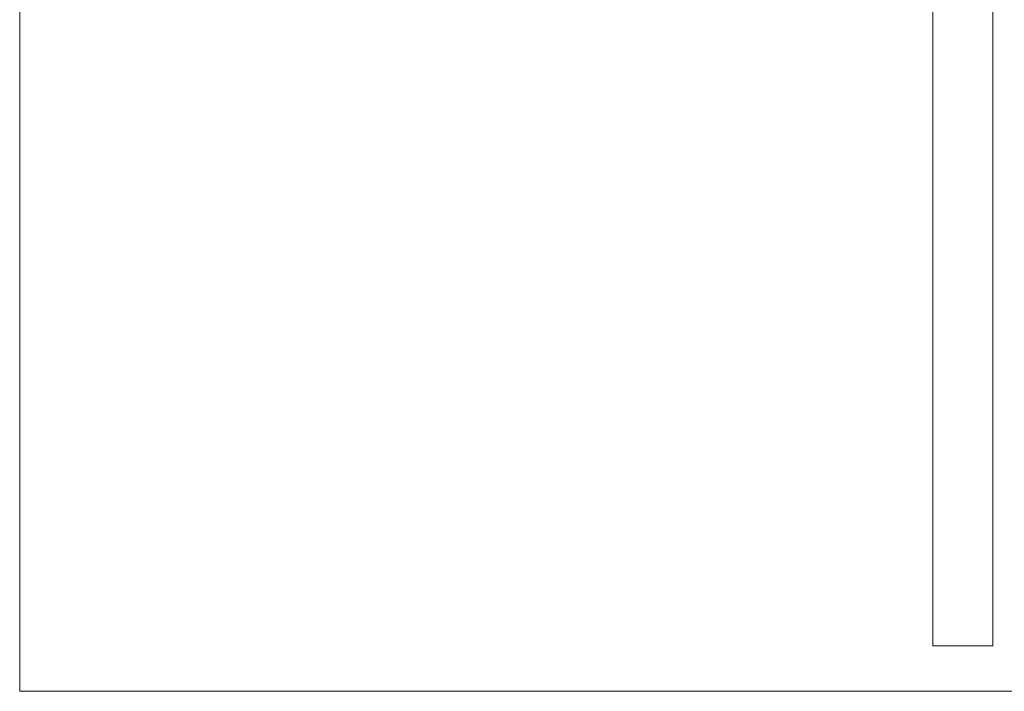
# Model space of a CAD drawing. Extents: x -720 to 300, y 62 to 1162.
# Tile 185 of 256: x 124 to 165, y 760 to 788. Entities that reach past the tile are written whole.
import ezdxf
from ezdxf.lldxf.tags import DXFTag

# ---------------------------------------------------------------- set-up
doc = ezdxf.new("R2010")
doc.units = 0
doc.layers.get('0').update_dxf_attribs({"lineweight": 13})
doc.layers.add('E_Detail_Linie_Text_Bem', color=7, linetype='Continuous', lineweight=13)
tags = doc.linetypes.add('fein_strichliert-A06G93Y38I', pattern=[4, 1, -2, 1]).pattern_tags.tags
tags[8:9] = [DXFTag(74, 4), DXFTag(75, 0), DXFTag(340, '0'), DXFTag(46, 0.0), DXFTag(50, 0.0), DXFTag(44, 0.0), DXFTag(45, 0.0)]
tags[6:7] = [DXFTag(74, 4), DXFTag(75, 0), DXFTag(340, '0'), DXFTag(46, 0.0), DXFTag(50, 0.0), DXFTag(44, 0.0), DXFTag(45, 0.0)]
tags[4:5] = [DXFTag(74, 4), DXFTag(75, 0), DXFTag(340, '0'), DXFTag(46, 0.0), DXFTag(50, 0.0), DXFTag(44, 0.0), DXFTag(45, 0.0)]

# ---------------------------------------------------------------- blocks, each defined once
blk = doc.blocks.new('Referenz-A06G93Y48I')
at = {"layer": 'E_Detail_Linie_Text_Bem', "linetype": 'fein_strichliert-A06G93Y38I', "ltscale": 0.65}
for p, q in [((123.717, 821.734), (123.717, 760.417)), ((123.717, 760.417), (183.46, 760.417))]:
    blk.add_line(p, q, dxfattribs=at)
at = {"layer": 'E_Detail_Linie_Text_Bem', "linetype": 'Continuous', "ltscale": 0.13}
for p, q in [((164.269, 811.487), (164.269, 762.306)), ((161.769, 762.306), (161.769, 790.306)), ((164.269, 762.306), (161.769, 762.306))]:
    blk.add_line(p, q, dxfattribs=at)

msp = doc.modelspace()

# ---------------------------------------------------------------- block references
at = {"color": 8, "lineweight": 25, "ltscale": 0.25, "true_color": 0x808080}
msp.add_blockref('Referenz-A06G93Y48I', (0, 0), dxfattribs=at)

doc.saveas('drawing.dxf')
